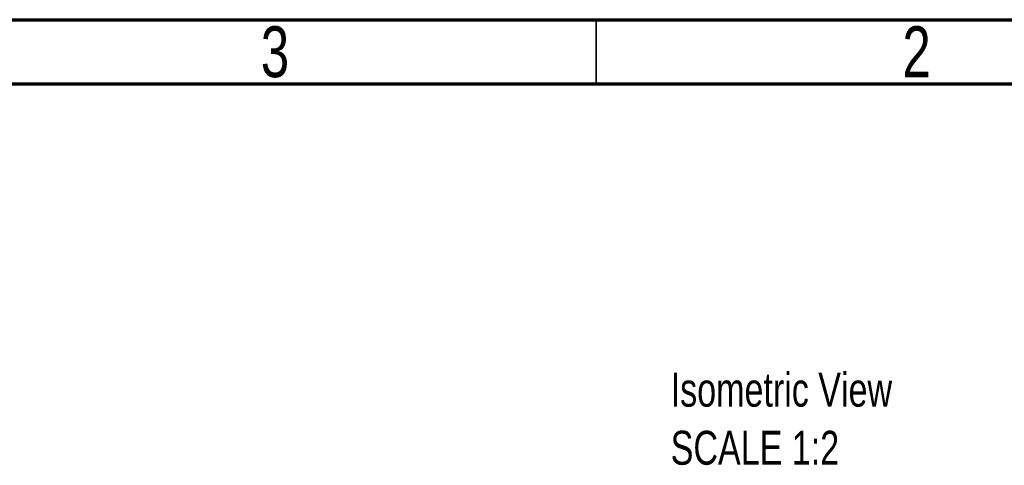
# Model space of a CAD drawing. Header units: millimetres. Extents: x 15 to 415, y 5 to 292.
# Tile 7 of 10: x 270 to 347, y 257 to 292. Entities that reach past the tile are written whole.
import ezdxf

# ---------------------------------------------------------------- set-up
doc = ezdxf.new("R2010")
doc.units = ezdxf.units.MM
doc.styles.add('SLDTEXTSTYLE0', font='TXT', dxfattribs={"width": 0.75})

# ---------------------------------------------------------------- blocks, each defined once
blk = doc.blocks.new('SW_NOTE_0_6')
at = {"color": 0, "linetype": 'Continuous', "lineweight": 0, "attachment_point": 1, "style": 'SLDTEXTSTYLE0'}
for s, insert, char_height in [('Isometric View', (0, 3.411), 2.64583), ('SCALE 1:2', (0, -1.117), 2.6458)]:
    blk.add_mtext(s, dxfattribs=dict(at, insert=insert, char_height=char_height))

msp = doc.modelspace()

# ---------------------------------------------------------------- linework, layer by layer
at = {"color": 7, "linetype": 'Continuous', "lineweight": 70}
for p, q in [((15, 292), (415, 292)), ((20, 287), (410, 287))]:
    msp.add_line(p, q, dxfattribs=at)
at = {"color": 7, "linetype": 'Continuous', "lineweight": 35}
msp.add_line((315, 287), (315, 292), dxfattribs=at)

# ---------------------------------------------------------------- block references
at = {"color": 7, "linetype": 'Continuous', "lineweight": 0}
msp.add_blockref('SW_NOTE_0_6', (320.799164, 261.053567), dxfattribs=at)

# ---------------------------------------------------------------- texts
at = {"color": 7, "linetype": 'Continuous', "lineweight": 0, "char_height": 3.96875, "attachment_point": 2, "style": 'SLDTEXTSTYLE0'}
for s, insert in [('3', (289.960037, 291.483662)), ('2', (339.960037, 291.483662))]:
    msp.add_mtext(s, dxfattribs=dict(at, insert=insert))

doc.saveas('drawing.dxf')
